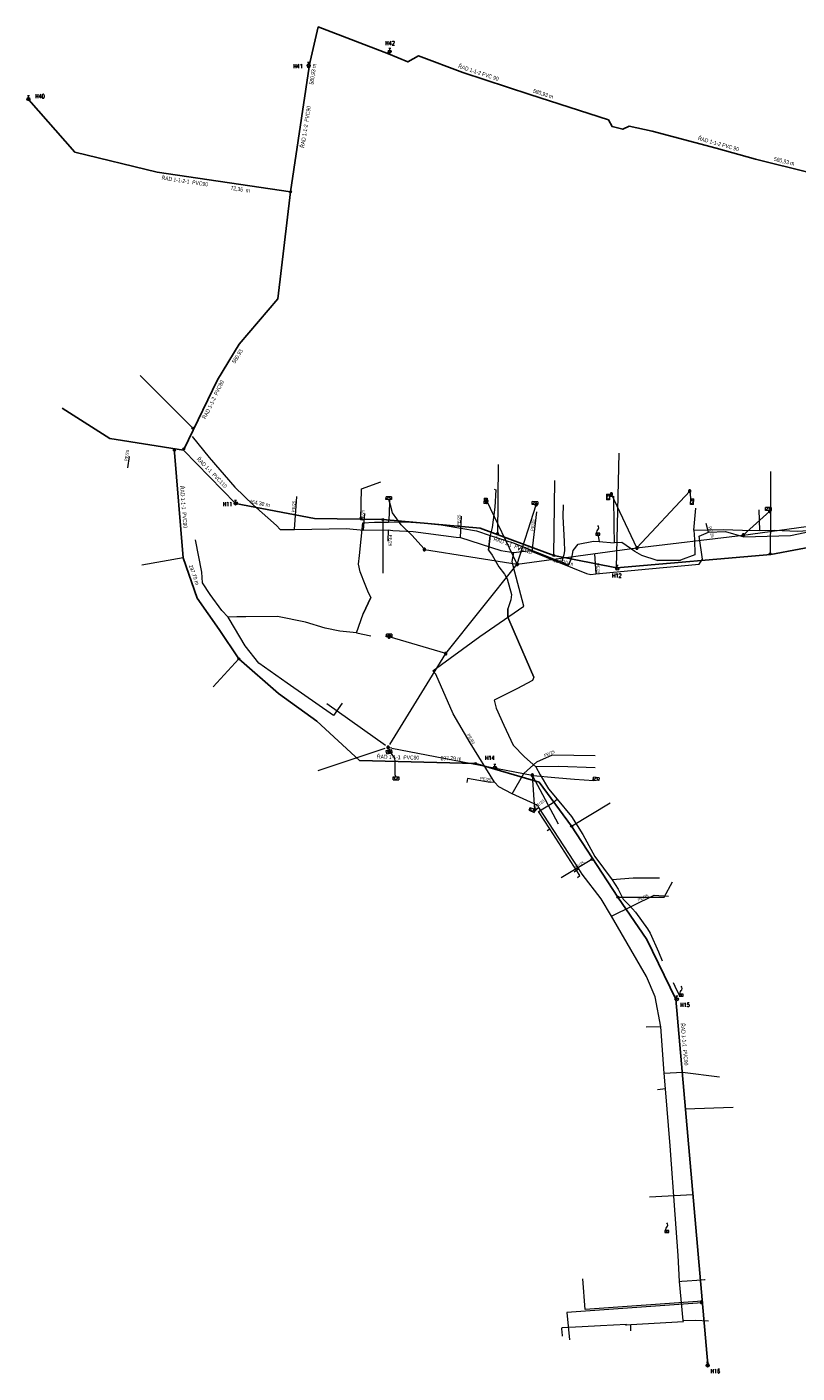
# Model space of a CAD drawing. Header units: metres. Extents: x -623841 to -621227, y -1177060 to -1175564.
# Tile 1 of 3: x -623841 to -623648, y -1177060 to -1176723. Entities that reach past the tile are written whole.
import ezdxf
from ezdxf.enums import TextEntityAlignment as Align

# ---------------------------------------------------------------- set-up
doc = ezdxf.new("R2010")
doc.units = ezdxf.units.M
doc.header["$MEASUREMENT"] = 0
for name, color, linetype, lineweight in [('04_Sítě_CETIN-metalický kabel - zaměřený', 60, 'SLABO-C-častěji', 0), ('04_Sítě_E.ON_NN_nadzemní', 71, 'NN-P-často5', 0), ('04_Sítě_RWE-plynovod STL', 41, '1SITU-PLYN', 0), ('04_Sítě_Vodovod_popis hl.řadu', 131, 'Continuous', 0), ('04_Sítě_Vodovod_přípojky', 131, '1SITU-VODOVOD', 0), ('04_Sítě_Vodovod_symboly', 172, 'Continuous', 0), ('04_Sítě_Vodovod_šuopata-hydranty', 131, 'Continuous', 0), ('24', 7, 'Continuous', 0)]:
    doc.layers.add(name, color=color, linetype=linetype, lineweight=lineweight)
doc.layers.add('04_Sítě_RWE-Popis STL', color=41, linetype='Continuous')
doc.layers.add('04_Sítě_Vodovod hl. řad', color=131, linetype='1SITU-VODOVOD')
doc.styles.add('ROMANS', font='wromans.shx', dxfattribs={"width": 0.75})
doc.styles.add('SLABSITU', font='isocp.shx')
doc.styles.add('Style-STANDARD', font='STANDARD.shx')
doc.linetypes.add('1SITU-PLYN', pattern='A,6,["E",SLABSITU,S=2.5,R=90,X=2.6,Y=-1.4],-2.5', length=8.5)
doc.linetypes.add('1SITU-VODOVOD', pattern='A,3,["<",SLABSITU,S=3,R=0,X=0,Y=-1.07],3', length=6)
doc.linetypes.add('NN-P-často5', pattern='A,5,-1,[252,mapa.shx,S=1,R=0,X=0,Y=0],-7', length=13)
doc.linetypes.add('SLABO-C-častěji', pattern='A,3,-1,3,-1,[255,mapa.shx,S=1,R=0,X=0,Y=0],-8', length=16)

# ---------------------------------------------------------------- blocks, each defined once
blk = doc.blocks.new('NN460')
at = {"color": 3, "linetype": 'Continuous', "lineweight": 0, "flags": 128}
for points in [[(0.63, 0), (0.62, 0.07), (0.61, 0.13), (0.6, 0.2), (0.57, 0.26), (0.54, 0.32), (0.51, 0.37), (0.47, 0.42), (0.42, 0.47), (0.37, 0.51), (0.31, 0.55), (0.25, 0.58), (0.19, 0.6), (0.13, 0.62), (0.06, 0.63), (0, 0.63), (-0.07, 0.63), (-0.13, 0.62), (-0.2, 0.6), (-0.26, 0.58), (-0.32, 0.55), (-0.37, 0.51), (-0.42, 0.47), (-0.47, 0.42), (-0.51, 0.37), (-0.55, 0.32), (-0.58, 0.26), (-0.6, 0.2), (-0.62, 0.13), (-0.63, 0.07), (-0.63, 0), (-0.63, -0.07), (-0.62, -0.13), (-0.6, -0.19), (-0.58, -0.26), (-0.55, -0.31), (-0.51, -0.37), (-0.47, -0.42), (-0.42, -0.47), (-0.37, -0.51), (-0.32, -0.54), (-0.26, -0.57), (-0.2, -0.6), (-0.13, -0.62), (-0.07, -0.63), (0, -0.63), (0.06, -0.63), (0.13, -0.62), (0.19, -0.6), (0.25, -0.57), (0.31, -0.54), (0.37, -0.51), (0.42, -0.47), (0.47, -0.42), (0.51, -0.37), (0.54, -0.31), (0.57, -0.26), (0.6, -0.19), (0.61, -0.13), (0.62, -0.07), (0.63, 0)], [(0.47, 0), (0.47, 0.05), (0.46, 0.1), (0.45, 0.15), (0.43, 0.19), (0.41, 0.24), (0.38, 0.28), (0.35, 0.32), (0.31, 0.35), (0.28, 0.38), (0.23, 0.41), (0.19, 0.43), (0.14, 0.45), (0.1, 0.46), (0.05, 0.47), (0, 0.47), (-0.05, 0.47), (-0.1, 0.46), (-0.15, 0.45), (-0.19, 0.43), (-0.24, 0.41), (-0.28, 0.38), (-0.32, 0.35), (-0.35, 0.32), (-0.38, 0.28), (-0.41, 0.24), (-0.43, 0.19), (-0.45, 0.15), (-0.46, 0.1), (-0.47, 0.05), (-0.47, 0), (-0.47, -0.05), (-0.46, -0.1), (-0.45, -0.15), (-0.43, -0.19), (-0.41, -0.24), (-0.38, -0.28), (-0.35, -0.32), (-0.32, -0.35), (-0.28, -0.38), (-0.24, -0.41), (-0.19, -0.43), (-0.15, -0.45), (-0.1, -0.46), (-0.05, -0.47), (0, -0.47), (0.05, -0.47), (0.1, -0.46), (0.14, -0.45), (0.19, -0.43), (0.23, -0.41), (0.28, -0.38), (0.31, -0.35), (0.35, -0.32), (0.38, -0.28), (0.41, -0.24), (0.43, -0.19), (0.45, -0.15), (0.46, -0.1), (0.47, -0.05), (0.47, 0)], [(0.31, 0), (0.31, 0.03), (0.31, 0.07), (0.3, 0.1), (0.29, 0.13), (0.27, 0.16), (0.25, 0.19), (0.23, 0.21), (0.21, 0.23), (0.18, 0.26), (0.15, 0.27), (0.13, 0.29), (0.09, 0.3), (0.06, 0.31), (0.03, 0.31), (0, 0.32), (-0.04, 0.31), (-0.07, 0.31), (-0.1, 0.3), (-0.13, 0.29), (-0.16, 0.27), (-0.19, 0.26), (-0.21, 0.23), (-0.24, 0.21), (-0.26, 0.19), (-0.28, 0.16), (-0.29, 0.13), (-0.3, 0.1), (-0.31, 0.07), (-0.32, 0.03), (-0.32, 0), (-0.32, -0.03), (-0.31, -0.06), (-0.3, -0.1), (-0.29, -0.13), (-0.28, -0.16), (-0.26, -0.18), (-0.24, -0.21), (-0.21, -0.23), (-0.19, -0.25), (-0.16, -0.27), (-0.13, -0.29), (-0.1, -0.3), (-0.07, -0.31), (-0.04, -0.31), (0, -0.31), (0.03, -0.31), (0.06, -0.31), (0.09, -0.3), (0.13, -0.29), (0.15, -0.27), (0.18, -0.25), (0.21, -0.23), (0.23, -0.21), (0.25, -0.18), (0.27, -0.16), (0.29, -0.13), (0.3, -0.1), (0.31, -0.06), (0.31, -0.03), (0.31, 0)], [(0.15, 0), (0.15, 0.02), (0.15, 0.03), (0.15, 0.05), (0.14, 0.06), (0.13, 0.08), (0.13, 0.09), (0.11, 0.11), (0.1, 0.12), (0.09, 0.13), (0.08, 0.14), (0.06, 0.14), (0.05, 0.15), (0.03, 0.15), (0.01, 0.16), (0, 0.16), (-0.02, 0.16), (-0.04, 0.15), (-0.05, 0.15), (-0.07, 0.14), (-0.08, 0.14), (-0.09, 0.13), (-0.11, 0.12), (-0.12, 0.11), (-0.13, 0.09), (-0.14, 0.08), (-0.15, 0.06), (-0.15, 0.05), (-0.16, 0.03), (-0.16, 0.02), (-0.16, 0), (-0.16, -0.02), (-0.16, -0.03), (-0.15, -0.05), (-0.15, -0.06), (-0.14, -0.08), (-0.13, -0.09), (-0.12, -0.1), (-0.11, -0.12), (-0.09, -0.13), (-0.08, -0.14), (-0.07, -0.14), (-0.05, -0.15), (-0.04, -0.15), (-0.02, -0.16), (0, -0.16), (0.01, -0.16), (0.03, -0.15), (0.05, -0.15), (0.06, -0.14), (0.08, -0.14), (0.09, -0.13), (0.1, -0.12), (0.11, -0.1), (0.13, -0.09), (0.13, -0.08), (0.14, -0.06), (0.15, -0.05), (0.15, -0.03), (0.15, -0.02), (0.15, 0)]]:
    blk.add_lwpolyline(points, dxfattribs=at)
blk = doc.blocks.new('NN630')
at = {"color": 3, "linetype": 'Continuous', "lineweight": 0, "flags": 128}
for points in [[(0, -0.7), (-0.7, 0)], [(-0.7, -0.7), (-0.7, 0), (0.7, 0), (0.7, -0.7)], [(-0.7, -0.7), (0.7, -0.7)], [(0, -0.7), (0.7, 0)]]:
    blk.add_lwpolyline(points, dxfattribs=at)
blk = doc.blocks.new('NN620')
at = {"color": 3, "linetype": 'Continuous', "lineweight": 0, "flags": 128}
for points in [[(0.75, 0), (-0.75, 0)], [(-0.75, 0), (-0.75, -0.75)], [(0.75, -0.75), (0.75, 0)], [(-0.75, -0.75), (0.75, -0.75)], [(0.37, -0.18), (-0.38, -0.18)], [(-0.38, -0.18), (-0.38, -0.56)], [(-0.38, -0.56), (0.37, -0.56)], [(0.32, -0.23), (-0.33, -0.23)], [(-0.33, -0.23), (-0.33, -0.51)], [(-0.33, -0.51), (0.32, -0.51)], [(0.27, -0.27), (-0.28, -0.27)], [(-0.28, -0.27), (-0.28, -0.46)], [(-0.28, -0.46), (0.27, -0.46)], [(0.23, -0.32), (-0.23, -0.32)], [(-0.23, -0.32), (-0.23, -0.42)], [(-0.23, -0.42), (0.23, -0.42)], [(-0.19, -0.37), (0.19, -0.37)], [(0.23, -0.42), (0.23, -0.32)], [(0.27, -0.46), (0.27, -0.27)], [(0.32, -0.51), (0.32, -0.23)], [(0.37, -0.56), (0.37, -0.18)]]:
    blk.add_lwpolyline(points, dxfattribs=at)
blk = doc.blocks.new('TB')
at = {"layer": '04_Sítě_Vodovod_symboly', "flags": 128}
blk.add_lwpolyline([(-0.5, -0.25), (0.5, -0.25), (0.5, 0.25), (-0.5, 0.25), (-0.5, -0.25)], dxfattribs=at)
at = {"layer": '04_Sítě_Vodovod_symboly', "extrusion": (0, 0, -1)}
blk.add_arc((-0.52, 0.56), 0.765, 313.2515, 46.7485, dxfattribs=at)
at = {"layer": '04_Sítě_Vodovod_symboly'}
blk.add_arc((-0.53, 1.67), 0.769, 310.1255, 46.5785, dxfattribs=at)
blk.add_point((0, 0), dxfattribs=at)
blk.add_point((0, 0), dxfattribs=at)
blk = doc.blocks.new('6.14A')
at = {"layer": '04_Sítě_Vodovod_šuopata-hydranty'}
blk.add_circle((0, 0), 0.25, dxfattribs=at)
blk = doc.blocks.new('6.13')
at = {"layer": '04_Sítě_Vodovod_šuopata-hydranty'}
for p, q in [((-0.26, -0.27), (0.27, 0.26)), ((-0.25, 0.88), (0.25, 0.88)), ((0, 0.38), (0, 0.88))]:
    blk.add_line(p, q, dxfattribs=at)
blk.add_circle((0, 0), 0.375, dxfattribs=at)
blk = doc.blocks.new('6.13_1')
at = {"layer": '04_Sítě_Vodovod_šuopata-hydranty'}
for p, q in [((-0.26, -0.27), (0.27, 0.26)), ((-0.25, 0.88), (0.25, 0.88)), ((0, 0.38), (0, 0.88))]:
    blk.add_line(p, q, dxfattribs=at)
blk.add_circle((0, 0), 0.375, dxfattribs=at)
blk = doc.blocks.new('6.13_2')
at = {"layer": '04_Sítě_Vodovod_šuopata-hydranty'}
for p, q in [((-0.26, -0.27), (0.27, 0.26)), ((-0.25, 0.88), (0.25, 0.88)), ((0, 0.38), (0, 0.88))]:
    blk.add_line(p, q, dxfattribs=at)
blk.add_circle((0, 0), 0.375, dxfattribs=at)
blk = doc.blocks.new('6.14A_1')
at = {"layer": '04_Sítě_Vodovod_šuopata-hydranty'}
blk.add_circle((0, 0), 0.25, dxfattribs=at)
blk = doc.blocks.new('6.13_4')
at = {"layer": '04_Sítě_Vodovod_šuopata-hydranty', "linetype": 'Continuous', "lineweight": 0}
for p, q in [((-0.26, -0.27), (0.27, 0.26)), ((-0.25, 0.88), (0.25, 0.88)), ((0, 0.38), (0, 0.88))]:
    blk.add_line(p, q, dxfattribs=at)
blk.add_circle((0, 0), 0.375, dxfattribs=at)

msp = doc.modelspace()

# ---------------------------------------------------------------- linework, layer by layer
at = {"layer": '04_Sítě_CETIN-metalický kabel - zaměřený', "lineweight": 0, "ltscale": 0.25, "flags": 128}
for points in [[(-623749.81, -1176841.74), (-623749.94, -1176845.32), (-623750.06, -1176847.24)], [(-623723.62, -1176838.91), (-623723.22, -1176839.14), (-623723.46, -1176843.43), (-623724.09, -1176848.53), (-623724.64, -1176850.53)], [(-623694.9, -1176840.76), (-623693.71, -1176840.73), (-623693.64, -1176848.21), (-623693.6, -1176852.38)], [(-623706.72, -1176857.24), (-623706.11, -1176855.3), (-623705.96, -1176854.41), (-623705.98, -1176852.01), (-623706.34, -1176845.75), (-623706.25, -1176842.88)], [(-623673.62, -1176849.24), (-623673.13, -1176843.73)], [(-623657.4, -1176844.13), (-623657.21, -1176849.32)], [(-623657.21, -1176849.32), (-623653.52, -1176849.21), (-623647.64, -1176849.45), (-623642.49, -1176849.14), (-623642.33, -1176847.47), (-623642.26, -1176845.22), (-623640.72, -1176845.26), (-623634.79, -1176844.28), (-623632.93, -1176843.99)], [(-623758.05, -1176874.94), (-623756.43, -1176870.15), (-623754.52, -1176866.02), (-623755.07, -1176864.91), (-623755.91, -1176862.8), (-623757.19, -1176859.67), (-623757.56, -1176857.69), (-623757.36, -1176855.55), (-623756.5, -1176847.37), (-623753.55, -1176847.22), (-623750.06, -1176847.24)], [(-623757.36, -1176855.55), (-623756.5, -1176847.37), (-623753.55, -1176847.22), (-623750.06, -1176847.24), (-623745.8, -1176847.14), (-623741.93, -1176847.41), (-623736.92, -1176847.89), (-623731.99, -1176848.73), (-623728.03, -1176849.41), (-623724.64, -1176850.53), (-623718.84, -1176852.39), (-623706.72, -1176857.24), (-623706.11, -1176855.3)], [(-623749.94, -1176845.32), (-623750.06, -1176847.24)], [(-623750.06, -1176847.24), (-623745.8, -1176847.14), (-623741.93, -1176847.41), (-623736.92, -1176847.89), (-623731.99, -1176848.73), (-623728.03, -1176849.41), (-623724.64, -1176850.53)], [(-623724.09, -1176848.53), (-623724.64, -1176850.53)], [(-623790.25, -1176870.98), (-623791.77, -1176869.34), (-623794.73, -1176865.28), (-623796.64, -1176862.41), (-623796.8, -1176859.72), (-623798.41, -1176851.64)], [(-623725, -1176854.25), (-623724.64, -1176850.53)], [(-623724.64, -1176850.53), (-623725, -1176854.25), (-623724.09, -1176855.49), (-623722.41, -1176858.37), (-623721.02, -1176860.25), (-623720.36, -1176861.41), (-623719.32, -1176865.3), (-623719.42, -1176866.62), (-623720.2, -1176868.92), (-623720.22, -1176870.95), (-623718.62, -1176874.62), (-623713.67, -1176886), (-623714.01, -1176886.86), (-623717.91, -1176888.93), (-623723.6, -1176891.72), (-623723.11, -1176893.79), (-623721.2, -1176898), (-623718.87, -1176903), (-623715.99, -1176905.94), (-623713.19, -1176908.47)], [(-623724.64, -1176850.53), (-623718.84, -1176852.39), (-623706.72, -1176857.24)], [(-623697.67, -1176850.23), (-623697.33, -1176852.08)], [(-623673.62, -1176849.24), (-623673.48, -1176851.58), (-623673.41, -1176855.37), (-623676.99, -1176856.69), (-623682.85, -1176856.78), (-623686.69, -1176855.57), (-623688.44, -1176854.51), (-623691.62, -1176852.33), (-623693.6, -1176852.38)], [(-623673.62, -1176849.24), (-623666.28, -1176849.02), (-623661.43, -1176849.23), (-623657.21, -1176849.32)], [(-623704.1, -1176855.68), (-623703.84, -1176854.26), (-623702.56, -1176852.72), (-623698.75, -1176851.97), (-623697.33, -1176852.08)], [(-623697.33, -1176852.08), (-623693.6, -1176852.38)], [(-623706.72, -1176857.24), (-623705.13, -1176857.97), (-623704.33, -1176856.45), (-623704.1, -1176855.68)], [(-623704.33, -1176856.45), (-623705.13, -1176857.97), (-623706.72, -1176857.24)], [(-623682.85, -1176856.78), (-623676.99, -1176856.69)], [(-623720.36, -1176861.41), (-623719.32, -1176865.3)], [(-623755.07, -1176864.91), (-623754.52, -1176866.02), (-623756.43, -1176870.15)], [(-623758.05, -1176874.94), (-623762.26, -1176874.52), (-623765.95, -1176873.71), (-623770.85, -1176872.22), (-623777.9, -1176870.8), (-623785.76, -1176870.87), (-623788.06, -1176870.88), (-623790.25, -1176870.98)], [(-623761.63, -1176892.52), (-623763.81, -1176895.61), (-623775.44, -1176887.49), (-623782.54, -1176882.53), (-623785.92, -1176878.13), (-623789.99, -1176871.37), (-623790.25, -1176870.98)], [(-623785.92, -1176878.13), (-623789.99, -1176871.37)], [(-623777.9, -1176870.8), (-623785.76, -1176870.87)], [(-623713.67, -1176886), (-623718.62, -1176874.62), (-623720.22, -1176870.95), (-623720.2, -1176868.92)], [(-623758.05, -1176874.94), (-623762.26, -1176874.52), (-623765.95, -1176873.71)], [(-623758.05, -1176874.94), (-623754.5, -1176875.66)], [(-623718.87, -1176903), (-623715.99, -1176905.94), (-623713.19, -1176908.47)], [(-623698.36, -1176908.73), (-623707.47, -1176908.35), (-623713.19, -1176908.47)], [(-623713.19, -1176908.47), (-623712.13, -1176910.48), (-623710.04, -1176913.98), (-623707.88, -1176916.51)], [(-623712.13, -1176910.48), (-623710.04, -1176913.98)], [(-623709.69, -1176923.94), (-623712.48, -1176919.63), (-623709.06, -1176917.51), (-623707.88, -1176916.51)], [(-623712.48, -1176919.63), (-623709.06, -1176917.51)], [(-623707.88, -1176916.51), (-623704.22, -1176920.9), (-623701.42, -1176925.41), (-623698.42, -1176930.91), (-623694.04, -1176936.74)], [(-623710.38, -1176924.39), (-623709.69, -1176923.94)], [(-623702.76, -1176936.14), (-623702.15, -1176935.65), (-623709.69, -1176923.94)], [(-623682.24, -1176936.29), (-623688.84, -1176936.32), (-623694.04, -1176936.74)], [(-623694.04, -1176936.74), (-623692.58, -1176939.09)], [(-623694.04, -1176936.74), (-623692.58, -1176939.09), (-623691.33, -1176941.58), (-623689.74, -1176943.12), (-623688.28, -1176944.85), (-623685.23, -1176949.01), (-623684.58, -1176950.07), (-623682.5, -1176954.75), (-623681.54, -1176956.97)], [(-623688.28, -1176944.85), (-623685.23, -1176949.01)], [(-623678.77, -1176962.44), (-623677.96, -1176964.24), (-623677.34, -1176965.48)]]:
    msp.add_lwpolyline(points, dxfattribs=at)
at = {"layer": '04_Sítě_E.ON_NN_nadzemní', "ltscale": 0.35, "flags": 128}
for points in [[(-623741.08, -1176854.05), (-623741.2, -1176853.77), (-623744.16, -1176850.58), (-623746.94, -1176847.85), (-623749.06, -1176844.86), (-623749.56, -1176842.95), (-623750.01, -1176841.55)], [(-623687.88, -1176853.66), (-623694.27, -1176840.18), (-623694.8, -1176840.91)], [(-623687.88, -1176853.66), (-623674.67, -1176839.44), (-623674.4, -1176842.06)], [(-623717.85, -1176857.73), (-623725.44, -1176841.9)], [(-623717.85, -1176857.73), (-623713.11, -1176842.84), (-623713.4, -1176842.77)], [(-623661.25, -1176850.45), (-623654.63, -1176844.45), (-623654.97, -1176844.26)], [(-623717.85, -1176857.73), (-623687.88, -1176853.66), (-623661.25, -1176850.45), (-623633.99, -1176846.72), (-623632.57, -1176846.52)], [(-623741.08, -1176854.05), (-623717.85, -1176857.73)], [(-623749.7, -1176902.83), (-623735.74, -1176880.1), (-623717.85, -1176857.73)], [(-623735.74, -1176880.1), (-623749.92, -1176875.91)], [(-623750.83, -1176903.06), (-623765.48, -1176892.7)], [(-623750.98, -1176903.85), (-623752.52, -1176904.36), (-623767.79, -1176909.42)], [(-623749.27, -1176903.75), (-623750.16, -1176903.58), (-623749.26, -1176905.32), (-623748.61, -1176906.29), (-623748.52, -1176907.11), (-623748.49, -1176908.8), (-623748.47, -1176910.38), (-623748.21, -1176910.98)], [(-623749.27, -1176903.75), (-623714.07, -1176910.54), (-623707.59, -1176922.74)], [(-623714.07, -1176910.54), (-623713.88, -1176910.62), (-623708.46, -1176911.11), (-623703.54, -1176911.51), (-623698.7, -1176911.86), (-623698.1, -1176911.81)], [(-623714.07, -1176910.54), (-623713.5, -1176919.15), (-623713.95, -1176918.93)]]:
    msp.add_lwpolyline(points, dxfattribs=at)
at = {"layer": '04_Sítě_RWE-plynovod STL', "ltscale": 0.25}
for p, q in [((-623814.97, -1176830.75), (-623815.42, -1176833.62)), ((-623773.64, -1176849.04), (-623773.03, -1176840.81)), ((-623756.29, -1176849.21), (-623755.96, -1176845.06)), ((-623714.12, -1176854.55), (-623712.96, -1176844.66)), ((-623732.08, -1176851.08), (-623731.81, -1176845.68)), ((-623669.93, -1176849.68), (-623670.55, -1176847.51)), ((-623750.15, -1176849.16), (-623750.2, -1176851.97)), ((-623698.49, -1176855.16), (-623698.17, -1176860.17)), ((-623712.41, -1176918.63), (-623713.51, -1176919.5)), ((-623702.41, -1176933.94), (-623703.63, -1176934.79))]:
    msp.add_line(p, q, dxfattribs=at)
for points in [[(-623799.24, -1176825.74), (-623794.94, -1176831.04), (-623788.53, -1176838.46), (-623783.83, -1176842.99), (-623778.07, -1176848.06), (-623777.21, -1176849), (-623775.74, -1176849.08), (-623773.64, -1176849.04), (-623760.57, -1176848.82), (-623756.29, -1176849.21), (-623750.15, -1176849.16), (-623749.02, -1176849.29), (-623743.93, -1176849.55), (-623733.13, -1176850.99), (-623732.08, -1176851.08), (-623721.97, -1176854.29), (-623718.73, -1176854.79), (-623714.64, -1176854.32), (-623714.12, -1176854.55), (-623700.54, -1176860.06), (-623699.41, -1176860.29), (-623698.17, -1176860.17), (-623684.86, -1176858.91), (-623672.3, -1176857.75), (-623671.48, -1176856.5), (-623672.28, -1176850.74), (-623669.93, -1176849.68), (-623665.68, -1176849.56), (-623661.09, -1176850.86), (-623649.45, -1176850.53), (-623642.68, -1176849.16)], [(-623693.86, -1176946.49), (-623694.24, -1176945.82), (-623696.85, -1176941.44), (-623701.61, -1176935.3), (-623702.41, -1176933.94), (-623712.41, -1176918.63), (-623712.67, -1176918.13), (-623719.11, -1176915.17), (-623722.48, -1176913.45), (-623723.55, -1176912.29), (-623729.64, -1176902.4), (-623733.85, -1176895.21), (-623738.23, -1176885.25), (-623739, -1176884.39), (-623727.22, -1176875.8), (-623716.22, -1176868.22), (-623718.88, -1176858.13), (-623719.15, -1176857.01), (-623718.73, -1176854.79)], [(-623719.11, -1176915.17), (-623716.19, -1176910.07), (-623712.98, -1176907.19), (-623708.98, -1176905.46), (-623698.32, -1176905.6)], [(-623723.55, -1176912.29), (-623724.6, -1176912.36), (-623730.32, -1176911.36), (-623730.5, -1176912.32)], [(-623694.24, -1176945.82), (-623683.54, -1176940.52), (-623679.95, -1176940.8)], [(-623690.77, -1177048.11), (-623690.5, -1177048.13), (-623689.42, -1177048.03), (-623676.23, -1177047.29), (-623676.32, -1177047), (-623677.26, -1177037.22), (-623677.53, -1177030.72), (-623678.3, -1177020.49), (-623679.56, -1177003.27), (-623680.71, -1176989.01), (-623681.08, -1176985.14), (-623681.87, -1176973.54), (-623683.35, -1176965.99), (-623685.51, -1176960.93), (-623694.24, -1176945.82)], [(-623681.87, -1176973.54), (-623685.55, -1176973.63)], [(-623681.08, -1176985.14), (-623676.48, -1176984.84), (-623667.23, -1176986)], [(-623680.71, -1176989.01), (-623682.7, -1176989.24)], [(-623677.26, -1177037.22), (-623676.64, -1177037.19), (-623675.31, -1177037.1), (-623672.86, -1177036.9), (-623670.93, -1177036.78), (-623670.83, -1177036.77)], [(-623676.32, -1177047), (-623673.23, -1177046.94), (-623669.94, -1177047.06)], [(-623690.5, -1177048.13), (-623690.48, -1177048.04), (-623696.98, -1177048.3), (-623701.55, -1177048.55), (-623706.6, -1177048.86), (-623706.73, -1177048.9), (-623706.8, -1177049.09), (-623706.62, -1177050.77), (-623706.6, -1177050.96)], [(-623689.38, -1177049.57), (-623689.42, -1177048.03)]]:
    msp.add_lwpolyline(points, dxfattribs=at)
at = {"layer": '04_Sítě_Vodovod hl. řad', "ltscale": 0.5}
for p, q in [((-623774.63, -1176764.54), (-623769.95, -1176733.26)), ((-623774.63, -1176764.54), (-623808, -1176759.6)), ((-623777.79, -1176791.28), (-623774.63, -1176764.54)), ((-623787.46, -1176802.65), (-623777.79, -1176791.28)), ((-623792.9, -1176811.6), (-623787.46, -1176802.65)), ((-623801.41, -1176829.18), (-623792.9, -1176811.6)), ((-623819.83, -1176826.26), (-623831.76, -1176818.71)), ((-623801.41, -1176829.17), (-623819.83, -1176826.26)), ((-623803.72, -1176828.8), (-623801.5, -1176856.09)), ((-623788.36, -1176842.54), (-623801.41, -1176829.17)), ((-623768.6, -1176846.32), (-623788.36, -1176842.54)), ((-623751.5, -1176846.56), (-623768.6, -1176846.32)), ((-623751.5, -1176846.56), (-623727.12, -1176848.74)), ((-623727.12, -1176848.74), (-623708.71, -1176855.53)), ((-623654.35, -1176855.31), (-623639.68, -1176852.49)), ((-623801.5, -1176856.09), (-623798, -1176866.21)), ((-623708.71, -1176855.53), (-623692.98, -1176858.6)), ((-623692.98, -1176858.6), (-623654.35, -1176855.31)), ((-623798, -1176866.21), (-623792.44, -1176874.06)), ((-623792.44, -1176874.06), (-623787.54, -1176881.44)), ((-623787.54, -1176881.44), (-623777.61, -1176890.07)), ((-623777.61, -1176890.07), (-623768.04, -1176896.99)), ((-623768.04, -1176896.99), (-623757.31, -1176906.83)), ((-623757.31, -1176906.83), (-623728.27, -1176907.64)), ((-623712.37, -1176912.27), (-623728.27, -1176907.64)), ((-623704.22, -1176923.28), (-623712.37, -1176912.27)), ((-623692.66, -1176941.07), (-623704.22, -1176923.28)), ((-623685.43, -1176951.65), (-623692.66, -1176941.07)), ((-623678.17, -1176966.61), (-623685.43, -1176951.65)), ((-623670.16, -1177057.99), (-623678.17, -1176966.61))]:
    msp.add_line(p, q, dxfattribs=at)
at = {"layer": '04_Sítě_Vodovod hl. řad', "ltscale": 0.5, "flags": 128}
for points in [[(-623769.95, -1176733.26), (-623769.9, -1176732.96), (-623767.64, -1176723.26), (-623750.09, -1176730), (-623745.25, -1176732), (-623742.6, -1176730.53), (-623731.46, -1176734.63), (-623714.68, -1176740.19), (-623695, -1176746.5), (-623694.09, -1176748.19), (-623691.44, -1176748.89), (-623689.83, -1176748.09), (-623684.09, -1176749.31), (-623668.08, -1176753.57), (-623658.21, -1176756.36), (-623644.45, -1176759.74), (-623621.42, -1176765.73), (-623598.31, -1176771.54), (-623575.53, -1176777.3), (-623548.86, -1176784.44), (-623528.68, -1176789.74), (-623504.13, -1176796.37), (-623503.64, -1176796.52), (-623477.59, -1176784), (-623467.69, -1176779.58), (-623456.03, -1176773.98), (-623445.32, -1176769.11), (-623444.71, -1176768.87), (-623441.91, -1176775.18)], [(-623769.95, -1176733.26), (-623769.9, -1176732.96), (-623767.64, -1176723.26), (-623750.09, -1176730), (-623745.25, -1176732), (-623742.6, -1176730.53), (-623731.46, -1176734.63), (-623714.68, -1176740.19), (-623695, -1176746.5), (-623694.09, -1176748.19), (-623691.44, -1176748.89), (-623689.83, -1176748.09), (-623684.09, -1176749.31), (-623668.08, -1176753.57), (-623658.21, -1176756.36), (-623644.45, -1176759.74), (-623621.42, -1176765.73), (-623598.31, -1176771.54), (-623575.53, -1176777.3), (-623548.86, -1176784.44), (-623528.68, -1176789.74), (-623504.13, -1176796.37), (-623503.64, -1176796.52), (-623477.59, -1176784), (-623467.69, -1176779.58), (-623456.03, -1176773.98), (-623445.32, -1176769.11), (-623444.71, -1176768.87), (-623441.91, -1176775.18)], [(-623808, -1176759.6), (-623828.6, -1176754.6), (-623840.1, -1176741.5)]]:
    msp.add_lwpolyline(points, dxfattribs=at)
at = {"layer": '04_Sítě_Vodovod_přípojky', "ltscale": 0.25}
for p, q in [((-623806.95, -1176815.72), (-623812.21, -1176810.47)), ((-623798.88, -1176823.82), (-623806.95, -1176815.72)), ((-623692.98, -1176858.6), (-623692.33, -1176829.94)), ((-623722.71, -1176850.37), (-623722.51, -1176832.81)), ((-623654.4, -1176844.8), (-623654.4, -1176834.49)), ((-623756.81, -1176838.89), (-623751.98, -1176837.07)), ((-623708.71, -1176855.53), (-623708.46, -1176836.75)), ((-623756.96, -1176846.48), (-623756.81, -1176838.89)), ((-623654.48, -1176855.37), (-623654.4, -1176844.8)), ((-623751.5, -1176846.56), (-623751.52, -1176859.95)), ((-623801.5, -1176856.09), (-623811.8, -1176857.95)), ((-623787.54, -1176881.44), (-623793.99, -1176888.42)), ((-623704.22, -1176923.28), (-623694.61, -1176917.47)), ((-623699.14, -1176931.66), (-623706.86, -1176936.26)), ((-623681.07, -1176941.04), (-623678.97, -1176937.26)), ((-623692.66, -1176941.07), (-623681.07, -1176941.04)), ((-623675.77, -1176994.01), (-623663.77, -1176993.65)), ((-623673.88, -1177015.56), (-623684.71, -1177016.13)), ((-623700.8, -1177044.25), (-623701.4, -1177036.57)), ((-623671.52, -1177042.57), (-623705.42, -1177044.99)), ((-623671.55, -1177042.19), (-623700.8, -1177044.25)), ((-623705.42, -1177044.99), (-623704.78, -1177051.84))]:
    msp.add_line(p, q, dxfattribs=at)
at = {"layer": '24', "color": 1, "linetype": 'Continuous', "lineweight": 13, "flags": 128}
msp.add_lwpolyline([(-623702.41, -1176933.94), (-623703.63, -1176934.79)], dxfattribs=at)

# ---------------------------------------------------------------- block references
at = {"layer": '04_Sítě_E.ON_NN_nadzemní', "linetype": 'Continuous'}
for name, p, rotation in [('NN630', (-623750.01, -1176841.55, 0), 178.2115806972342), ('NN630', (-623725.44, -1176841.9, 0), 267.8167417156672), ('NN630', (-623694.8, -1176840.91, 0), 272.0516360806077), ('NN630', (-623674.4, -1176842.06, 0), 86.82018328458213), ('NN630', (-623713.4, -1176842.77, 0), 178.1058778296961), ('NN630', (-623654.97, -1176844.26, 0), 178.9391222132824), ('NN630', (-623749.92, -1176875.91, 0), 179.0205584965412), ('NN620', (-623750.01, -1176904.32), 11.13199990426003), ('NN630', (-623748.21, -1176910.98, 0), 359.9651712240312), ('NN630', (-623698.1, -1176911.81, 0), 175.6013971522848), ('NN630', (-623713.95, -1176918.93, 0), 336.1768842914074)]:
    msp.add_blockref(name, p, dxfattribs=dict(at, rotation=rotation))
for p, xscale, yscale, zscale, rotation in [((-623725.44, -1176841.9, 0), 0.5, 0.5, 0.5, 87.81674165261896), ((-623694.27, -1176840.18, 0), 0.5, 0.5, 0.5, 92.05163614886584), ((-623674.67, -1176839.44, 0), 0.4999999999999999, 0.4999999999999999, 0.4999999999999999, 266.8201832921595), ((-623713.11, -1176842.84, 0), 0.5, 0.5, 0.5, 88.10600002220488), ((-623654.63, -1176844.45, 0), 0.5, 0.5, 0.5, 88.93900000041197), ((-623661.25, -1176850.45), 0.5, 0.5, 0.5, 6.874383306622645), ((-623741.08, -1176854.05), 0.4999999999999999, 0.4999999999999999, 0.4999999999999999, 352.0809888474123), ((-623687.88, -1176853.66), 0.5, 0.5, 0.5, 7.732591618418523), ((-623717.85, -1176857.73), 0.5, 0.5, 0.5, 51.53235554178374), ((-623749.92, -1176875.91, 0), 0.5, 0.5, 0.5, 357.8759177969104), ((-623735.74, -1176880.1, 0), 0.5, 0.5, 0.5, 58.25301667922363), ((-623750.16, -1176903.58), 0.5, 0.5, 0.5, 18.33998318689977), ((-623714.07, -1176910.54), 0.5, 0.5, 0.5, 349.0838417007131), ((-623713.5, -1176919.15, 0), 0.5, 0.5, 0.5, 212.6569999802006)]:
    msp.add_blockref('NN460', p, dxfattribs=dict(at, xscale=xscale, yscale=yscale, zscale=zscale, rotation=rotation))
at = {"layer": '04_Sítě_Vodovod_symboly'}
for p in [(-623697.67, -1176850.23), (-623676.83, -1176965.57), (-623680.38, -1177024.76)]:
    msp.add_blockref('TB', p, dxfattribs=at)
at = {"layer": '04_Sítě_Vodovod_šuopata-hydranty'}
for name, p in [('6.14A_1', (-623749.99, -1176729.78)), ('6.13', (-623749.74, -1176729.43)), ('6.13_2', (-623770.07, -1176732.93)), ('6.13_2', (-623770.07, -1176732.93)), ('6.13_4', (-623770.07, -1176732.93)), ('6.14A', (-623770.05, -1176733.21)), ('6.14A', (-623770.05, -1176733.21)), ('6.13', (-623840.21, -1176741.3)), ('6.14A', (-623840.1, -1176741.53)), ('6.14A', (-623774.63, -1176764.54)), ('6.14A', (-623799.04, -1176823.68)), ('6.14A', (-623803.68, -1176829.19)), ('6.14A', (-623801.29, -1176828.88)), ('6.14A', (-623801.29, -1176828.88)), ('6.13', (-623788.36, -1176842.54)), ('6.14A', (-623788.13, -1176842.37)), ('6.14A', (-623756.9, -1176846.13)), ('6.14A', (-623751.5, -1176846.56)), ('6.14A', (-623722.81, -1176850.02)), ('6.14A', (-623708.71, -1176855.53)), ('6.14A', (-623654.51, -1176855.12)), ('6.14A', (-623692.98, -1176858.6)), ('6.13_1', (-623692.81, -1176858.85)), ('6.14A', (-623787.54, -1176881.44)), ('6.14A', (-623728.27, -1176907.64)), ('6.13_1', (-623723.42, -1176908.61)), ('6.14A', (-623723.38, -1176908.85)), ('6.14A', (-623723.38, -1176908.85)), ('6.14A', (-623704.22, -1176923.28)), ('6.14A', (-623699.14, -1176931.66)), ('6.14A', (-623692.66, -1176941.07)), ('6.14A', (-623678.17, -1176966.61)), ('6.13_1', (-623677.87, -1176966.62)), ('6.14A', (-623671.72, -1177042.22)), ('6.14A', (-623671.72, -1177042.62)), ('6.13_2', (-623670.18, -1177058.28)), ('6.14A', (-623670.16, -1177057.99))]:
    msp.add_blockref(name, p, dxfattribs=at)

# ---------------------------------------------------------------- texts
at = {"layer": '04_Sítě_RWE-Popis STL', "char_height": 0.75, "width": 15.75, "attachment_point": 7}
for s, insert, rotation in [('{\\fArial|b0|i0;PE/25}', (-623815.4, -1176831.98), 81.155), ('{\\fArial|b0|i0;PE/25}', (-623773.53, -1176844.73), 85.761), ('{\\fArial|b0|i0;PE/25}', (-623756.32, -1176846.94), 85.4535), ('{\\fArial|b0|i0;PE/25}', (-623732.15, -1176848.18), 87.1376), ('{\\fArial|b0|i0;PE/25}', (-623713.74, -1176849.41), 83.3103), ('{\\fArial|b0|i0;PE/25}', (-623670.04, -1176848.4), 285.9454), ('{\\fArial|b0|i0;PE/25}', (-623749.98, -1176850.36), 268.9806), ('{\\fArial|b0|i0;PE/63}', (-623717.67, -1176854.44), 6.5554), ('{\\fArial|b0|i0;PE/25}', (-623698.13, -1176857.47), 273.6546), ('{\\fArial|b0|i0;PE/63}', (-623730.48, -1176900.42), 300.3505), ('{\\fArial|b0|i0;PE/25}', (-623710.96, -1176906.03), 23.3885), ('{\\fArial|b0|i0;PE/25}', (-623727.22, -1176911.67), 350.0835), ('{\\fArial|b0|i0;PE/25}', (-623713.16, -1176918.86), 38.3408), ('{\\fArial|b0|i0;PE/25}', (-623703.22, -1176934.17), 34.8657), ('{\\fArial|b0|i0;PE/25}', (-623687.48, -1176942.17), 26.3505)]:
    msp.add_mtext(s, dxfattribs=dict(at, insert=insert, rotation=rotation))
at = {"layer": '04_Sítě_Vodovod_popis hl.řadu', "style": 'ROMANS', "width": 0.75}
for s, rotation, p in [('580,93 m', 81.4907, (-623769.5, -1176735)), ('580,93 m', 81.4907, (-623769.5, -1176735)), ('580,93 m', 81.4907, (-623769.5, -1176735)), ('ŘAD 1-1-2  PVC90', 80.9385, (-623771.32, -1176748.2)), ('ŘAD 1-1-2-1  PVC90', 351.5793, (-623800.99, -1176761.34)), ('72,36  m', 351.5793, (-623787.1, -1176763.4)), ('580,93', 58.6843, (-623788.32, -1176805.41)), ('580,93', 58.6843, (-623788.32, -1176805.41)), ('ŘAD 1-1-2  PVC90', 64.1932, (-623794.41, -1176816.32)), ('ŘAD 1-1  PVC110', 339.748, (-623718.73, -1176852.58)), ('464.30 m', 348.9565, (-623706.28, -1176856.72))]:
    msp.add_text(s, height=1, rotation=rotation, dxfattribs=at).set_placement(p, align=Align.TOP_CENTER)
for s, rotation, p in [('ŘAD 1-1-2 PVC 90', 341.6675, (-623727.7, -1176735.14)), ('580,93 m', 342.2226, (-623711.5, -1176740.48)), ('ŘAD 1-1-2 PVC 90', 344.2157, (-623667.6, -1176752.98)), ('580,93 m', 346.1991, (-623651.13, -1176757.38)), ('ŘAD 1-1  PVC110', 314.3084, (-623794.61, -1176835.14)), ('ŘAD 1-1  PVC110', 314.3084, (-623794.61, -1176835.14)), ('ŘAD 1-1-1  PVC90', 274.6531, (-623801.83, -1176843.45)), ('464.30 m', 349.1805, (-623782.44, -1176842.96)), ('297.79 m', 289.0777, (-623799.22, -1176860.56)), ('ŘAD 1-1-1  PVC90', 358.3962, (-623747.68, -1176906.52)), ('297.79 m', 358.3962, (-623734.44, -1176906.84)), ('ŘAD 1-1-1  PVC90', 275.0095, (-623676.47, -1176977.93))]:
    msp.add_text(s, height=1, rotation=rotation, dxfattribs=at).set_placement(p, align=Align.CENTER)
at = {"layer": '04_Sítě_Vodovod_šuopata-hydranty', "style": 'Style-STANDARD'}
for s, p in [('H42', (-623749.69, -1176727.29)), ('H41', (-623772.75, -1176733.11)), ('H40', (-623837.32, -1176740.61)), ('H40', (-623837.32, -1176740.61)), ('H11', (-623790.36, -1176842.66)), ('H12', (-623692.94, -1176860.58)), ('H14', (-623724.72, -1176906.18)), ('H15', (-623675.86, -1176967.99)), ('H16', (-623668.25, -1177059.65))]:
    msp.add_text(s, height=1, dxfattribs=at).set_placement(p, align=Align.MIDDLE_CENTER)

doc.saveas('drawing.dxf')
